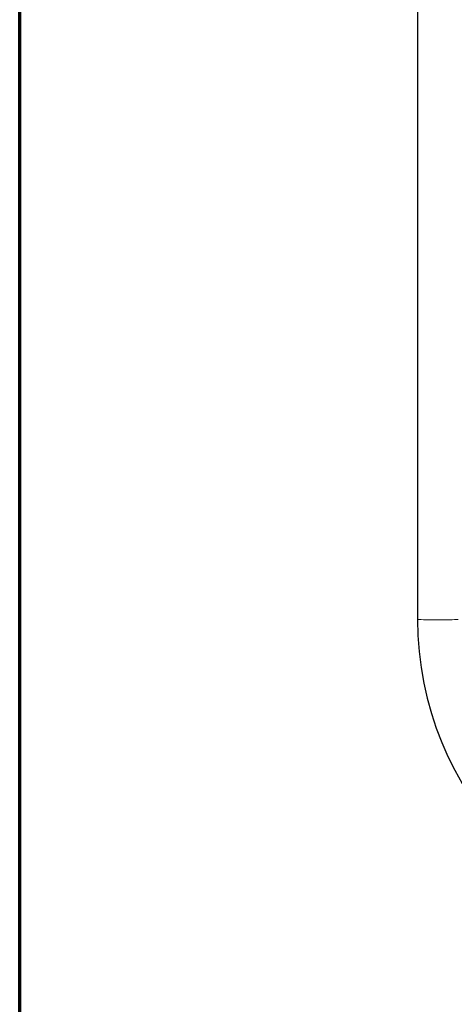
# Model space of a CAD drawing. Header units: millimetres. Extents: x 18 to 610, y -123 to 280.
# Tile 2 of 83: x 23 to 87, y 55 to 200. Entities that reach past the tile are written whole.
import ezdxf

# ---------------------------------------------------------------- set-up
doc = ezdxf.new("R2010")
doc.units = ezdxf.units.MM
doc.linetypes.add('SOLID', pattern=[0])

# ---------------------------------------------------------------- blocks, each defined once
blk = doc.blocks.new('BlockOfViews_9')
at = {"linetype": 'SOLID', "lineweight": 30}
blk.add_line((81.85, 218.79, 51.17), (81.85, 111.51, 49.02), dxfattribs=at)
at = {"color": 196, "linetype": 'SOLID', "lineweight": 9, "extrusion": (0, 0.999799, 0.02007)}
for start, end in [(1.4063, 90), (90, 180)]:
    blk.add_arc((-84.84, 46.7, 112.47), 3, start, end, dxfattribs=at)
at = {"linetype": 'SOLID', "lineweight": 30, "extrusion": (-3.6469e-09, -3.32507e-09, 1)}
blk.add_arc((129.9, 111.58, 49.02), 48.06, 180.0839, 267.5409, dxfattribs=at)
blk = doc.blocks.new('A21-m2')
at = {"color": 51, "linetype": 'SOLID', "lineweight": 70}
blk.add_line((23.1, -69.97), (23.1, 280.03), dxfattribs=at)

msp = doc.modelspace()

# ---------------------------------------------------------------- block references
for name in ['A21-m2', 'BlockOfViews_9']:
    msp.add_blockref(name, (0, 0))

doc.saveas('drawing.dxf')
